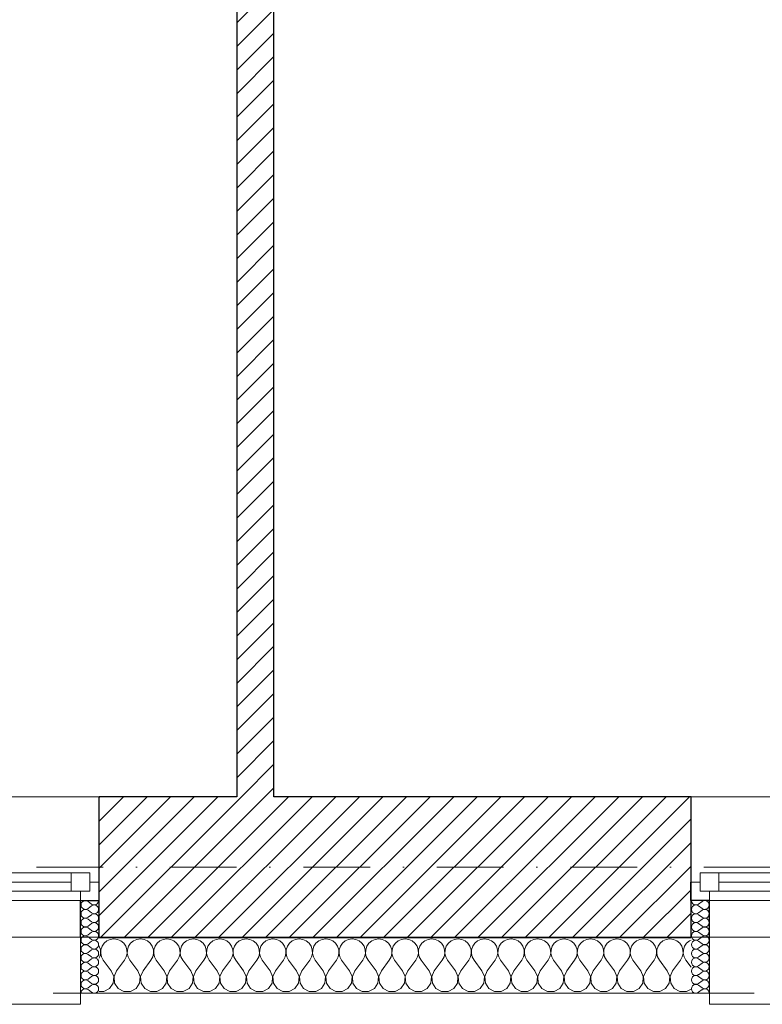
# Model space of a CAD drawing. Header units: millimetres. Extents: x 172139 to 266886, y 89525 to 138225.
# Tile 52 of 72: x 215674 to 217678, y 106825 to 109482. Entities that reach past the tile are written whole.
import ezdxf

# ---------------------------------------------------------------- set-up
doc = ezdxf.new("R2010")
doc.units = ezdxf.units.MM
doc.header["$MEASUREMENT"] = 0
doc.linetypes.add('Kropki i Kreski', pattern=[360, 180, -90, 0, -90])
doc.linetypes.add('Przerywana', pattern=[240, 120, -120])
for name, color, linetype in [('Konstrukcja - Siatki mod', 7, 'Continuous'), ('KR_INW', 7, 'Continuous'), ('NAPIS_SODON', 7, 'Continuous'), ('Okna ArchiCADa', 7, 'Continuous')]:
    doc.layers.add(name, color=color, linetype=linetype)
doc.layers.add('Konstrukcja - Siatki mod_Nr_pióra__48', color=7, linetype='Continuous', lineweight=15, true_color=0xa80f02)
doc.layers.add('KR_INW_Nr_pióra__102', color=7, linetype='Continuous', lineweight=5, true_color=0xcccccc)
for name, color, linetype, lineweight in [('KR_INW_Nr_pióra__101', 252, 'Continuous', 5), ('KR_INW_Nr_pióra__27', 7, 'Continuous', 25), ('KR_INW_Nr_pióra__47', 7, 'Continuous', 15), ('NAPIS_SODON_Nr_pióra__1', 7, 'Continuous', 13), ('Okna ArchiCADa_Nr_pióra__1', 7, 'Continuous', 13), ('Okna ArchiCADa_Nr_pióra__27', 7, 'Continuous', 25)]:
    doc.layers.add(name, color=color, linetype=linetype, lineweight=lineweight)
pattern_1 = [(45, (0, 0), (-31.819804, 31.819804), [])]

# ---------------------------------------------------------------- blocks, each defined once
blk = doc.blocks.new('Strop_1', base_point=(179225, 121523.3))
at = {"layer": 'NAPIS_SODON_Nr_pióra__1', "linetype": 'Continuous', "flags": 128}
blk.add_lwpolyline([(179225, 121523.3), (179225.9, 107003.8), (250898.3, 107008.3), (250897.4, 121527.8)], close=True, dxfattribs=at)
blk = doc.blocks.new('*X156')
at = {"layer": 'KR_INW_Nr_pióra__102', "linetype": 'Continuous'}
for p, q in [((215889.1, 106981.8), (215888.6, 106982.6)), ((215892.2, 106972.5), (215889.1, 106981.8)), ((215896.6, 106981.8), (215893.5, 106972.5)), ((215902.2, 106989.9), (215896.6, 106981.8)), ((215909.8, 106996.2), (215902.2, 106989.9)), ((215918.8, 107000.2), (215909.8, 106996.2)), ((215928.6, 107001.6), (215918.8, 107000.2)), ((215938.3, 107000.2), (215928.6, 107001.6)), ((215947.3, 106996.2), (215938.3, 107000.2)), ((215954.9, 106989.9), (215947.3, 106996.2)), ((215960.5, 106981.8), (215954.9, 106989.9)), ((215963.7, 106972.5), (215960.5, 106981.8)), ((215968.1, 106981.8), (215964.9, 106972.5)), ((215973.6, 106989.9), (215968.1, 106981.8)), ((215981.2, 106996.2), (215973.6, 106989.9)), ((215990.2, 107000.2), (215981.2, 106996.2)), ((216000, 107001.6), (215990.2, 107000.2)), ((216009.8, 107000.2), (216000, 107001.6)), ((216018.8, 106996.2), (216009.8, 107000.2)), ((216026.4, 106989.9), (216018.8, 106996.2)), ((216031.9, 106981.8), (216026.4, 106989.9)), ((216035.1, 106972.5), (216031.9, 106981.8)), ((216039.5, 106981.8), (216036.3, 106972.5)), ((216045.1, 106989.9), (216039.5, 106981.8)), ((216052.7, 106996.2), (216045.1, 106989.9)), ((216061.7, 107000.2), (216052.7, 106996.2)), ((216071.4, 107001.6), (216061.7, 107000.2)), ((216081.2, 107000.2), (216071.4, 107001.6)), ((216090.2, 106996.2), (216081.2, 107000.2)), ((216097.8, 106989.9), (216090.2, 106996.2)), ((216103.4, 106981.8), (216097.8, 106989.9)), ((216106.5, 106972.5), (216103.4, 106981.8)), ((216110.9, 106981.8), (216107.8, 106972.5)), ((216116.5, 106989.9), (216110.9, 106981.8)), ((216124.1, 106996.2), (216116.5, 106989.9)), ((216133.1, 107000.2), (216124.1, 106996.2)), ((216142.9, 107001.6), (216133.1, 107000.2)), ((216152.6, 107000.2), (216142.9, 107001.6)), ((216161.6, 106996.2), (216152.6, 107000.2)), ((216169.2, 106989.9), (216161.6, 106996.2)), ((216174.8, 106981.8), (216169.2, 106989.9)), ((216177.9, 106972.5), (216174.8, 106981.8)), ((216182.3, 106981.8), (216179.2, 106972.5)), ((216187.9, 106989.9), (216182.3, 106981.8)), ((216195.5, 106996.2), (216187.9, 106989.9)), ((216204.5, 107000.2), (216195.5, 106996.2)), ((216214.3, 107001.6), (216204.5, 107000.2)), ((216224, 107000.2), (216214.3, 107001.6)), ((216233.1, 106996.2), (216224, 107000.2)), ((216240.6, 106989.9), (216233.1, 106996.2)), ((216246.2, 106981.8), (216240.6, 106989.9)), ((216249.4, 106972.5), (216246.2, 106981.8)), ((216253.8, 106981.8), (216250.6, 106972.5)), ((216259.4, 106989.9), (216253.8, 106981.8)), ((216266.9, 106996.2), (216259.4, 106989.9)), ((216276, 107000.2), (216266.9, 106996.2)), ((216285.7, 107001.6), (216276, 107000.2)), ((216295.5, 107000.2), (216285.7, 107001.6)), ((216304.5, 106996.2), (216295.5, 107000.2)), ((216312.1, 106989.9), (216304.5, 106996.2)), ((216317.7, 106981.8), (216312.1, 106989.9)), ((216320.8, 106972.5), (216317.7, 106981.8)), ((216325.2, 106981.8), (216322.1, 106972.5)), ((216330.8, 106989.9), (216325.2, 106981.8)), ((216338.4, 106996.2), (216330.8, 106989.9)), ((216347.4, 107000.2), (216338.4, 106996.2)), ((216357.1, 107001.6), (216347.4, 107000.2)), ((216366.9, 107000.2), (216357.1, 107001.6)), ((216375.9, 106996.2), (216366.9, 107000.2)), ((216383.5, 106989.9), (216375.9, 106996.2)), ((216389.1, 106981.8), (216383.5, 106989.9)), ((216392.2, 106972.5), (216389.1, 106981.8)), ((216396.6, 106981.8), (216393.5, 106972.5)), ((216402.2, 106989.9), (216396.6, 106981.8)), ((216409.8, 106996.2), (216402.2, 106989.9)), ((216418.8, 107000.2), (216409.8, 106996.2)), ((216428.6, 107001.6), (216418.8, 107000.2)), ((216438.3, 107000.2), (216428.6, 107001.6)), ((216447.3, 106996.2), (216438.3, 107000.2)), ((216454.9, 106989.9), (216447.3, 106996.2)), ((216460.5, 106981.8), (216454.9, 106989.9)), ((216463.7, 106972.5), (216460.5, 106981.8)), ((216468.1, 106981.8), (216464.9, 106972.5)), ((216473.6, 106989.9), (216468.1, 106981.8)), ((216481.2, 106996.2), (216473.6, 106989.9)), ((216490.2, 107000.2), (216481.2, 106996.2)), ((216500, 107001.6), (216490.2, 107000.2)), ((216509.8, 107000.2), (216500, 107001.6)), ((216518.8, 106996.2), (216509.8, 107000.2)), ((216526.4, 106989.9), (216518.8, 106996.2)), ((216531.9, 106981.8), (216526.4, 106989.9)), ((216535.1, 106972.5), (216531.9, 106981.8)), ((216539.5, 106981.8), (216536.3, 106972.5)), ((216545.1, 106989.9), (216539.5, 106981.8)), ((216552.7, 106996.2), (216545.1, 106989.9)), ((216561.7, 107000.2), (216552.7, 106996.2)), ((216571.4, 107001.6), (216561.7, 107000.2)), ((216581.2, 107000.2), (216571.4, 107001.6)), ((216590.2, 106996.2), (216581.2, 107000.2)), ((216597.8, 106989.9), (216590.2, 106996.2)), ((216603.4, 106981.8), (216597.8, 106989.9)), ((216606.5, 106972.5), (216603.4, 106981.8)), ((216610.9, 106981.8), (216607.8, 106972.5)), ((216616.5, 106989.9), (216610.9, 106981.8)), ((216624.1, 106996.2), (216616.5, 106989.9)), ((216633.1, 107000.2), (216624.1, 106996.2)), ((216642.9, 107001.6), (216633.1, 107000.2)), ((216652.6, 107000.2), (216642.9, 107001.6)), ((216661.6, 106996.2), (216652.6, 107000.2)), ((216669.2, 106989.9), (216661.6, 106996.2)), ((216674.8, 106981.8), (216669.2, 106989.9)), ((216677.9, 106972.5), (216674.8, 106981.8)), ((216682.3, 106981.8), (216679.2, 106972.5)), ((216687.9, 106989.9), (216682.3, 106981.8)), ((216695.5, 106996.2), (216687.9, 106989.9)), ((216704.5, 107000.2), (216695.5, 106996.2)), ((216714.3, 107001.6), (216704.5, 107000.2)), ((216724, 107000.2), (216714.3, 107001.6)), ((216733.1, 106996.2), (216724, 107000.2)), ((216740.6, 106989.9), (216733.1, 106996.2)), ((216746.2, 106981.8), (216740.6, 106989.9)), ((216749.4, 106972.5), (216746.2, 106981.8)), ((216753.8, 106981.8), (216750.6, 106972.5)), ((216759.4, 106989.9), (216753.8, 106981.8)), ((216766.9, 106996.2), (216759.4, 106989.9)), ((216776, 107000.2), (216766.9, 106996.2)), ((216785.7, 107001.6), (216776, 107000.2)), ((216795.5, 107000.2), (216785.7, 107001.6)), ((216804.5, 106996.2), (216795.5, 107000.2)), ((216812.1, 106989.9), (216804.5, 106996.2)), ((216817.7, 106981.8), (216812.1, 106989.9)), ((216820.8, 106972.5), (216817.7, 106981.8)), ((216825.2, 106981.8), (216822.1, 106972.5)), ((216830.8, 106989.9), (216825.2, 106981.8)), ((216838.4, 106996.2), (216830.8, 106989.9)), ((216847.4, 107000.2), (216838.4, 106996.2)), ((216857.1, 107001.6), (216847.4, 107000.2)), ((216866.9, 107000.2), (216857.1, 107001.6)), ((216875.9, 106996.2), (216866.9, 107000.2)), ((216883.5, 106989.9), (216875.9, 106996.2)), ((216889.1, 106981.8), (216883.5, 106989.9)), ((216892.2, 106972.5), (216889.1, 106981.8)), ((216896.6, 106981.8), (216893.5, 106972.5)), ((216902.2, 106989.9), (216896.6, 106981.8)), ((216909.8, 106996.2), (216902.2, 106989.9)), ((216918.8, 107000.2), (216909.8, 106996.2)), ((216928.6, 107001.6), (216918.8, 107000.2)), ((216938.3, 107000.2), (216928.6, 107001.6)), ((216947.3, 106996.2), (216938.3, 107000.2)), ((216954.9, 106989.9), (216947.3, 106996.2)), ((216960.5, 106981.8), (216954.9, 106989.9)), ((216963.7, 106972.5), (216960.5, 106981.8)), ((216968.1, 106981.8), (216964.9, 106972.5)), ((216973.6, 106989.9), (216968.1, 106981.8)), ((216981.2, 106996.2), (216973.6, 106989.9)), ((216990.2, 107000.2), (216981.2, 106996.2)), ((217000, 107001.6), (216990.2, 107000.2)), ((217009.8, 107000.2), (217000, 107001.6)), ((217018.8, 106996.2), (217009.8, 107000.2)), ((217026.4, 106989.9), (217018.8, 106996.2)), ((217031.9, 106981.8), (217026.4, 106989.9)), ((217035.1, 106972.5), (217031.9, 106981.8)), ((217039.5, 106981.8), (217036.3, 106972.5)), ((217045.1, 106989.9), (217039.5, 106981.8)), ((217052.7, 106996.2), (217045.1, 106989.9)), ((217061.7, 107000.2), (217052.7, 106996.2)), ((217071.4, 107001.6), (217061.7, 107000.2)), ((217081.2, 107000.2), (217071.4, 107001.6)), ((217090.2, 106996.2), (217081.2, 107000.2)), ((217097.8, 106989.9), (217090.2, 106996.2)), ((217103.4, 106981.8), (217097.8, 106989.9)), ((217106.5, 106972.5), (217103.4, 106981.8)), ((217110.9, 106981.8), (217107.8, 106972.5)), ((217116.5, 106989.9), (217110.9, 106981.8)), ((217124.1, 106996.2), (217116.5, 106989.9)), ((217133.1, 107000.2), (217124.1, 106996.2)), ((217142.9, 107001.6), (217133.1, 107000.2)), ((217152.6, 107000.2), (217142.9, 107001.6)), ((217161.6, 106996.2), (217152.6, 107000.2)), ((217169.2, 106989.9), (217161.6, 106996.2)), ((217174.8, 106981.8), (217169.2, 106989.9)), ((217177.9, 106972.5), (217174.8, 106981.8)), ((217182.3, 106981.8), (217179.2, 106972.5)), ((217187.9, 106989.9), (217182.3, 106981.8)), ((217195.5, 106996.2), (217187.9, 106989.9)), ((217204.5, 107000.2), (217195.5, 106996.2)), ((217214.3, 107001.6), (217204.5, 107000.2)), ((217224, 107000.2), (217214.3, 107001.6)), ((217233.1, 106996.2), (217224, 107000.2)), ((217240.6, 106989.9), (217233.1, 106996.2)), ((217246.2, 106981.8), (217240.6, 106989.9)), ((217249.4, 106972.5), (217246.2, 106981.8)), ((217253.8, 106981.8), (217250.6, 106972.5)), ((217259.4, 106989.9), (217253.8, 106981.8)), ((217266.9, 106996.2), (217259.4, 106989.9)), ((217276, 107000.2), (217266.9, 106996.2)), ((217285.7, 107001.6), (217276, 107000.2)), ((217295.5, 107000.2), (217285.7, 107001.6)), ((217304.5, 106996.2), (217295.5, 107000.2)), ((217312.1, 106989.9), (217304.5, 106996.2)), ((217317.7, 106981.8), (217312.1, 106989.9)), ((217320.8, 106972.5), (217317.7, 106981.8)), ((217325.2, 106981.8), (217322.1, 106972.5)), ((217330.8, 106989.9), (217325.2, 106981.8)), ((217338.4, 106996.2), (217330.8, 106989.9)), ((217347.4, 107000.2), (217338.4, 106996.2)), ((217357.1, 107001.6), (217347.4, 107000.2)), ((217366.9, 107000.2), (217357.1, 107001.6)), ((217375.9, 106996.2), (217366.9, 107000.2)), ((217383.5, 106989.9), (217375.9, 106996.2)), ((217389.1, 106981.8), (217383.5, 106989.9)), ((217392.2, 106972.5), (217389.1, 106981.8)), ((217396.6, 106981.8), (217393.5, 106972.5)), ((217402.2, 106989.9), (217396.6, 106981.8)), ((217409.8, 106996.2), (217402.2, 106989.9)), ((217418.8, 107000.2), (217409.8, 106996.2)), ((217428.6, 107001.6), (217418.8, 107000.2)), ((217438.3, 107000.2), (217428.6, 107001.6)), ((217447.3, 106996.2), (217438.3, 107000.2)), ((217454.9, 106989.9), (217447.3, 106996.2)), ((217460.5, 106981.8), (217454.9, 106989.9)), ((217463.7, 106972.5), (217460.5, 106981.8)), ((217468.1, 106981.8), (217464.9, 106972.5)), ((217473.6, 106989.9), (217468.1, 106981.8)), ((217481.2, 106996.2), (217473.6, 106989.9)), ((217485.4, 106998.1), (217481.2, 106996.2)), ((215890.5, 106953.1), (215892.7, 106962.6)), ((215892.7, 106962.6), (215892.2, 106972.5)), ((215893.5, 106972.5), (215893, 106962.6)), ((215893, 106962.6), (215895.2, 106953.1)), ((215961.9, 106953.1), (215964.1, 106962.6)), ((215964.1, 106962.6), (215963.7, 106972.5)), ((215964.9, 106972.5), (215964.4, 106962.6)), ((215964.4, 106962.6), (215966.7, 106953.1)), ((216033.3, 106953.1), (216035.6, 106962.6)), ((216035.6, 106962.6), (216035.1, 106972.5)), ((216036.3, 106972.5), (216035.9, 106962.6)), ((216035.9, 106962.6), (216038.1, 106953.1)), ((216104.8, 106953.1), (216107, 106962.6)), ((216107, 106962.6), (216106.5, 106972.5)), ((216107.8, 106972.5), (216107.3, 106962.6)), ((216107.3, 106962.6), (216109.5, 106953.1)), ((216176.2, 106953.1), (216178.4, 106962.6)), ((216178.4, 106962.6), (216177.9, 106972.5)), ((216179.2, 106972.5), (216178.7, 106962.6)), ((216178.7, 106962.6), (216180.9, 106953.1)), ((216247.6, 106953.1), (216249.9, 106962.6)), ((216249.9, 106962.6), (216249.4, 106972.5)), ((216250.6, 106972.5), (216250.1, 106962.6)), ((216250.1, 106962.6), (216252.4, 106953.1)), ((216319.1, 106953.1), (216321.3, 106962.6)), ((216321.3, 106962.6), (216320.8, 106972.5)), ((216322.1, 106972.5), (216321.6, 106962.6)), ((216321.6, 106962.6), (216323.8, 106953.1)), ((216390.5, 106953.1), (216392.7, 106962.6)), ((216392.7, 106962.6), (216392.2, 106972.5)), ((216393.5, 106972.5), (216393, 106962.6)), ((216393, 106962.6), (216395.2, 106953.1)), ((216461.9, 106953.1), (216464.1, 106962.6)), ((216464.1, 106962.6), (216463.7, 106972.5)), ((216464.9, 106972.5), (216464.4, 106962.6)), ((216464.4, 106962.6), (216466.7, 106953.1)), ((216533.3, 106953.1), (216535.6, 106962.6)), ((216535.6, 106962.6), (216535.1, 106972.5)), ((216536.3, 106972.5), (216535.9, 106962.6)), ((216535.9, 106962.6), (216538.1, 106953.1)), ((216604.8, 106953.1), (216607, 106962.6)), ((216607, 106962.6), (216606.5, 106972.5)), ((216607.8, 106972.5), (216607.3, 106962.6)), ((216607.3, 106962.6), (216609.5, 106953.1)), ((216676.2, 106953.1), (216678.4, 106962.6)), ((216678.4, 106962.6), (216677.9, 106972.5)), ((216679.2, 106972.5), (216678.7, 106962.6)), ((216678.7, 106962.6), (216680.9, 106953.1)), ((216747.6, 106953.1), (216749.9, 106962.6)), ((216749.9, 106962.6), (216749.4, 106972.5)), ((216750.6, 106972.5), (216750.1, 106962.6)), ((216750.1, 106962.6), (216752.4, 106953.1)), ((216819.1, 106953.1), (216821.3, 106962.6)), ((216821.3, 106962.6), (216820.8, 106972.5)), ((216822.1, 106972.5), (216821.6, 106962.6)), ((216821.6, 106962.6), (216823.8, 106953.1)), ((216890.5, 106953.1), (216892.7, 106962.6)), ((216892.7, 106962.6), (216892.2, 106972.5)), ((216893.5, 106972.5), (216893, 106962.6)), ((216893, 106962.6), (216895.2, 106953.1)), ((216961.9, 106953.1), (216964.1, 106962.6)), ((216964.1, 106962.6), (216963.7, 106972.5)), ((216964.9, 106972.5), (216964.4, 106962.6)), ((216964.4, 106962.6), (216966.7, 106953.1)), ((217033.3, 106953.1), (217035.6, 106962.6)), ((217035.6, 106962.6), (217035.1, 106972.5)), ((217036.3, 106972.5), (217035.9, 106962.6)), ((217035.9, 106962.6), (217038.1, 106953.1)), ((217104.8, 106953.1), (217107, 106962.6)), ((217107, 106962.6), (217106.5, 106972.5)), ((217107.8, 106972.5), (217107.3, 106962.6)), ((217107.3, 106962.6), (217109.5, 106953.1)), ((217176.2, 106953.1), (217178.4, 106962.6)), ((217178.4, 106962.6), (217177.9, 106972.5)), ((217179.2, 106972.5), (217178.7, 106962.6)), ((217178.7, 106962.6), (217180.9, 106953.1)), ((217247.6, 106953.1), (217249.9, 106962.6)), ((217249.9, 106962.6), (217249.4, 106972.5)), ((217250.6, 106972.5), (217250.1, 106962.6)), ((217250.1, 106962.6), (217252.4, 106953.1)), ((217319.1, 106953.1), (217321.3, 106962.6)), ((217321.3, 106962.6), (217320.8, 106972.5)), ((217322.1, 106972.5), (217321.6, 106962.6)), ((217321.6, 106962.6), (217323.8, 106953.1)), ((217390.5, 106953.1), (217392.7, 106962.6)), ((217392.7, 106962.6), (217392.2, 106972.5)), ((217393.5, 106972.5), (217393, 106962.6)), ((217393, 106962.6), (217395.2, 106953.1)), ((217461.9, 106953.1), (217464.1, 106962.6)), ((217464.1, 106962.6), (217463.7, 106972.5)), ((217464.9, 106972.5), (217464.4, 106962.6)), ((217464.4, 106962.6), (217466.7, 106953.1)), ((215888.6, 106949.6), (215890.5, 106953.1)), ((215895.2, 106953.1), (215900, 106944.4)), ((215921.4, 106915.9), (215900, 106944.4)), ((215935.7, 106915.9), (215957.1, 106944.4)), ((215957.1, 106944.4), (215961.9, 106953.1)), ((215966.7, 106953.1), (215971.4, 106944.4)), ((215992.9, 106915.9), (215971.4, 106944.4)), ((216007.1, 106915.9), (216028.6, 106944.4)), ((216028.6, 106944.4), (216033.3, 106953.1)), ((216038.1, 106953.1), (216042.9, 106944.4)), ((216064.3, 106915.9), (216042.9, 106944.4)), ((216078.6, 106915.9), (216100, 106944.4)), ((216100, 106944.4), (216104.8, 106953.1)), ((216109.5, 106953.1), (216114.3, 106944.4)), ((216135.7, 106915.9), (216114.3, 106944.4)), ((216150, 106915.9), (216171.4, 106944.4)), ((216171.4, 106944.4), (216176.2, 106953.1)), ((216180.9, 106953.1), (216185.7, 106944.4)), ((216207.1, 106915.9), (216185.7, 106944.4)), ((216221.4, 106915.9), (216242.9, 106944.4)), ((216242.9, 106944.4), (216247.6, 106953.1)), ((216252.4, 106953.1), (216257.1, 106944.4)), ((216278.6, 106915.9), (216257.1, 106944.4)), ((216292.9, 106915.9), (216314.3, 106944.4)), ((216314.3, 106944.4), (216319.1, 106953.1)), ((216323.8, 106953.1), (216328.6, 106944.4)), ((216350, 106915.9), (216328.6, 106944.4)), ((216364.3, 106915.9), (216385.7, 106944.4)), ((216385.7, 106944.4), (216390.5, 106953.1)), ((216395.2, 106953.1), (216400, 106944.4)), ((216421.4, 106915.9), (216400, 106944.4)), ((216435.7, 106915.9), (216457.1, 106944.4)), ((216457.1, 106944.4), (216461.9, 106953.1)), ((216466.7, 106953.1), (216471.4, 106944.4)), ((216492.9, 106915.9), (216471.4, 106944.4)), ((216507.1, 106915.9), (216528.6, 106944.4)), ((216528.6, 106944.4), (216533.3, 106953.1)), ((216538.1, 106953.1), (216542.9, 106944.4)), ((216564.3, 106915.9), (216542.9, 106944.4)), ((216578.6, 106915.9), (216600, 106944.4)), ((216600, 106944.4), (216604.8, 106953.1)), ((216609.5, 106953.1), (216614.3, 106944.4)), ((216635.7, 106915.9), (216614.3, 106944.4)), ((216650, 106915.9), (216671.4, 106944.4)), ((216671.4, 106944.4), (216676.2, 106953.1)), ((216680.9, 106953.1), (216685.7, 106944.4)), ((216707.1, 106915.9), (216685.7, 106944.4)), ((216721.4, 106915.9), (216742.9, 106944.4)), ((216742.9, 106944.4), (216747.6, 106953.1)), ((216752.4, 106953.1), (216757.1, 106944.4)), ((216778.6, 106915.9), (216757.1, 106944.4)), ((216792.9, 106915.9), (216814.3, 106944.4)), ((216814.3, 106944.4), (216819.1, 106953.1)), ((216823.8, 106953.1), (216828.6, 106944.4)), ((216850, 106915.9), (216828.6, 106944.4)), ((216864.3, 106915.9), (216885.7, 106944.4)), ((216885.7, 106944.4), (216890.5, 106953.1)), ((216895.2, 106953.1), (216900, 106944.4)), ((216921.4, 106915.9), (216900, 106944.4)), ((216935.7, 106915.9), (216957.1, 106944.4)), ((216957.1, 106944.4), (216961.9, 106953.1)), ((216966.7, 106953.1), (216971.4, 106944.4)), ((216992.9, 106915.9), (216971.4, 106944.4)), ((217007.1, 106915.9), (217028.6, 106944.4)), ((217028.6, 106944.4), (217033.3, 106953.1)), ((217038.1, 106953.1), (217042.9, 106944.4)), ((217064.3, 106915.9), (217042.9, 106944.4)), ((217078.6, 106915.9), (217100, 106944.4)), ((217100, 106944.4), (217104.8, 106953.1)), ((217109.5, 106953.1), (217114.3, 106944.4)), ((217135.7, 106915.9), (217114.3, 106944.4)), ((217150, 106915.9), (217171.4, 106944.4)), ((217171.4, 106944.4), (217176.2, 106953.1)), ((217180.9, 106953.1), (217185.7, 106944.4)), ((217207.1, 106915.9), (217185.7, 106944.4)), ((217221.4, 106915.9), (217242.9, 106944.4)), ((217242.9, 106944.4), (217247.6, 106953.1)), ((217252.4, 106953.1), (217257.1, 106944.4)), ((217278.6, 106915.9), (217257.1, 106944.4)), ((217292.9, 106915.9), (217314.3, 106944.4)), ((217314.3, 106944.4), (217319.1, 106953.1)), ((217323.8, 106953.1), (217328.6, 106944.4)), ((217350, 106915.9), (217328.6, 106944.4)), ((217364.3, 106915.9), (217385.7, 106944.4)), ((217385.7, 106944.4), (217390.5, 106953.1)), ((217395.2, 106953.1), (217400, 106944.4)), ((217421.4, 106915.9), (217400, 106944.4)), ((217435.7, 106915.9), (217457.1, 106944.4)), ((217457.1, 106944.4), (217461.9, 106953.1)), ((217466.7, 106953.1), (217471.4, 106944.4)), ((217485.4, 106925.8), (217471.4, 106944.4)), ((215928.2, 106899.8), (215921.4, 106915.9)), ((215935.7, 106915.9), (215929, 106899.8)), ((215999.6, 106899.8), (215992.9, 106915.9)), ((216007.1, 106915.9), (216000.4, 106899.8)), ((216071, 106899.8), (216064.3, 106915.9)), ((216078.6, 106915.9), (216071.8, 106899.8)), ((216142.4, 106899.8), (216135.7, 106915.9)), ((216150, 106915.9), (216143.3, 106899.8)), ((216213.9, 106899.8), (216207.1, 106915.9)), ((216221.4, 106915.9), (216214.7, 106899.8)), ((216285.3, 106899.8), (216278.6, 106915.9)), ((216292.9, 106915.9), (216286.1, 106899.8)), ((216356.7, 106899.8), (216350, 106915.9)), ((216364.3, 106915.9), (216357.6, 106899.8)), ((216428.2, 106899.8), (216421.4, 106915.9)), ((216435.7, 106915.9), (216429, 106899.8)), ((216499.6, 106899.8), (216492.9, 106915.9)), ((216507.1, 106915.9), (216500.4, 106899.8)), ((216571, 106899.8), (216564.3, 106915.9)), ((216578.6, 106915.9), (216571.8, 106899.8)), ((216642.4, 106899.8), (216635.7, 106915.9)), ((216650, 106915.9), (216643.3, 106899.8)), ((216713.9, 106899.8), (216707.1, 106915.9)), ((216721.4, 106915.9), (216714.7, 106899.8)), ((216785.3, 106899.8), (216778.6, 106915.9)), ((216792.9, 106915.9), (216786.1, 106899.8)), ((216856.7, 106899.8), (216850, 106915.9)), ((216864.3, 106915.9), (216857.6, 106899.8)), ((216928.2, 106899.8), (216921.4, 106915.9)), ((216935.7, 106915.9), (216929, 106899.8)), ((216999.6, 106899.8), (216992.9, 106915.9)), ((217007.1, 106915.9), (217000.4, 106899.8)), ((217071, 106899.8), (217064.3, 106915.9)), ((217078.6, 106915.9), (217071.8, 106899.8)), ((217142.4, 106899.8), (217135.7, 106915.9)), ((217150, 106915.9), (217143.3, 106899.8)), ((217213.9, 106899.8), (217207.1, 106915.9)), ((217221.4, 106915.9), (217214.7, 106899.8)), ((217285.3, 106899.8), (217278.6, 106915.9)), ((217292.9, 106915.9), (217286.1, 106899.8)), ((217356.7, 106899.8), (217350, 106915.9)), ((217364.3, 106915.9), (217357.6, 106899.8)), ((217428.2, 106899.8), (217421.4, 106915.9)), ((217435.7, 106915.9), (217429, 106899.8)), ((215916.9, 106868), (215926.5, 106882.5)), ((215926.5, 106882.5), (215928.2, 106899.8)), ((215929, 106899.8), (215930.6, 106882.5)), ((215930.6, 106882.5), (215940.3, 106868)), ((215988.3, 106868), (215997.9, 106882.5)), ((215997.9, 106882.5), (215999.6, 106899.8)), ((216000.4, 106899.8), (216002.1, 106882.5)), ((216002.1, 106882.5), (216011.7, 106868)), ((216059.7, 106868), (216069.4, 106882.5)), ((216069.4, 106882.5), (216071, 106899.8)), ((216071.8, 106899.8), (216073.5, 106882.5)), ((216073.5, 106882.5), (216083.1, 106868)), ((216131.2, 106868), (216140.8, 106882.5)), ((216140.8, 106882.5), (216142.4, 106899.8)), ((216143.3, 106899.8), (216144.9, 106882.5)), ((216144.9, 106882.5), (216154.5, 106868)), ((216202.6, 106868), (216212.2, 106882.5)), ((216212.2, 106882.5), (216213.9, 106899.8)), ((216214.7, 106899.8), (216216.3, 106882.5)), ((216216.3, 106882.5), (216226, 106868)), ((216274, 106868), (216283.7, 106882.5)), ((216283.7, 106882.5), (216285.3, 106899.8)), ((216286.1, 106899.8), (216287.8, 106882.5)), ((216287.8, 106882.5), (216297.4, 106868)), ((216345.5, 106868), (216355.1, 106882.5)), ((216355.1, 106882.5), (216356.7, 106899.8)), ((216357.6, 106899.8), (216359.2, 106882.5)), ((216359.2, 106882.5), (216368.8, 106868)), ((216416.9, 106868), (216426.5, 106882.5)), ((216426.5, 106882.5), (216428.2, 106899.8)), ((216429, 106899.8), (216430.6, 106882.5)), ((216430.6, 106882.5), (216440.3, 106868)), ((216488.3, 106868), (216497.9, 106882.5)), ((216497.9, 106882.5), (216499.6, 106899.8)), ((216500.4, 106899.8), (216502.1, 106882.5)), ((216502.1, 106882.5), (216511.7, 106868)), ((216559.7, 106868), (216569.4, 106882.5)), ((216569.4, 106882.5), (216571, 106899.8)), ((216571.8, 106899.8), (216573.5, 106882.5)), ((216573.5, 106882.5), (216583.1, 106868)), ((216631.2, 106868), (216640.8, 106882.5)), ((216640.8, 106882.5), (216642.4, 106899.8)), ((216643.3, 106899.8), (216644.9, 106882.5)), ((216644.9, 106882.5), (216654.5, 106868)), ((216702.6, 106868), (216712.2, 106882.5)), ((216712.2, 106882.5), (216713.9, 106899.8)), ((216714.7, 106899.8), (216716.3, 106882.5)), ((216716.3, 106882.5), (216726, 106868)), ((216774, 106868), (216783.7, 106882.5)), ((216783.7, 106882.5), (216785.3, 106899.8)), ((216786.1, 106899.8), (216787.8, 106882.5)), ((216787.8, 106882.5), (216797.4, 106868)), ((216845.5, 106868), (216855.1, 106882.5)), ((216855.1, 106882.5), (216856.7, 106899.8)), ((216857.6, 106899.8), (216859.2, 106882.5)), ((216859.2, 106882.5), (216868.8, 106868)), ((216916.9, 106868), (216926.5, 106882.5)), ((216926.5, 106882.5), (216928.2, 106899.8)), ((216929, 106899.8), (216930.6, 106882.5)), ((216930.6, 106882.5), (216940.3, 106868)), ((216988.3, 106868), (216997.9, 106882.5)), ((216997.9, 106882.5), (216999.6, 106899.8)), ((217000.4, 106899.8), (217002.1, 106882.5)), ((217002.1, 106882.5), (217011.7, 106868)), ((217059.7, 106868), (217069.4, 106882.5)), ((217069.4, 106882.5), (217071, 106899.8)), ((217071.8, 106899.8), (217073.5, 106882.5)), ((217073.5, 106882.5), (217083.1, 106868)), ((217131.2, 106868), (217140.8, 106882.5)), ((217140.8, 106882.5), (217142.4, 106899.8)), ((217143.3, 106899.8), (217144.9, 106882.5)), ((217144.9, 106882.5), (217154.5, 106868)), ((217202.6, 106868), (217212.2, 106882.5)), ((217212.2, 106882.5), (217213.9, 106899.8)), ((217214.7, 106899.8), (217216.3, 106882.5)), ((217216.3, 106882.5), (217226, 106868)), ((217274, 106868), (217283.7, 106882.5)), ((217283.7, 106882.5), (217285.3, 106899.8)), ((217286.1, 106899.8), (217287.8, 106882.5)), ((217287.8, 106882.5), (217297.4, 106868)), ((217345.5, 106868), (217355.1, 106882.5)), ((217355.1, 106882.5), (217356.7, 106899.8)), ((217357.6, 106899.8), (217359.2, 106882.5)), ((217359.2, 106882.5), (217368.8, 106868)), ((217416.9, 106868), (217426.5, 106882.5)), ((217426.5, 106882.5), (217428.2, 106899.8)), ((217429, 106899.8), (217430.6, 106882.5)), ((217430.6, 106882.5), (217440.3, 106868)), ((215888.6, 106859.8), (215901.6, 106859.8)), ((215901.6, 106859.8), (215916.9, 106868)), ((215940.3, 106868), (215955.6, 106859.8)), ((215955.6, 106859.8), (215973, 106859.8)), ((215973, 106859.8), (215988.3, 106868)), ((216011.7, 106868), (216027, 106859.8)), ((216027, 106859.8), (216044.4, 106859.8)), ((216044.4, 106859.8), (216059.7, 106868)), ((216083.1, 106868), (216098.4, 106859.8)), ((216098.4, 106859.8), (216115.8, 106859.8)), ((216115.8, 106859.8), (216131.2, 106868)), ((216154.5, 106868), (216169.9, 106859.8)), ((216169.9, 106859.8), (216187.3, 106859.8)), ((216187.3, 106859.8), (216202.6, 106868)), ((216226, 106868), (216241.3, 106859.8)), ((216241.3, 106859.8), (216258.7, 106859.8)), ((216258.7, 106859.8), (216274, 106868)), ((216297.4, 106868), (216312.7, 106859.8)), ((216312.7, 106859.8), (216330.1, 106859.8)), ((216330.1, 106859.8), (216345.5, 106868)), ((216368.8, 106868), (216384.2, 106859.8)), ((216384.2, 106859.8), (216401.6, 106859.8)), ((216401.6, 106859.8), (216416.9, 106868)), ((216440.3, 106868), (216455.6, 106859.8)), ((216455.6, 106859.8), (216473, 106859.8)), ((216473, 106859.8), (216488.3, 106868)), ((216511.7, 106868), (216527, 106859.8)), ((216527, 106859.8), (216544.4, 106859.8)), ((216544.4, 106859.8), (216559.7, 106868)), ((216583.1, 106868), (216598.4, 106859.8)), ((216598.4, 106859.8), (216615.8, 106859.8)), ((216615.8, 106859.8), (216631.2, 106868)), ((216654.5, 106868), (216669.9, 106859.8)), ((216669.9, 106859.8), (216687.3, 106859.8)), ((216687.3, 106859.8), (216702.6, 106868)), ((216726, 106868), (216741.3, 106859.8)), ((216741.3, 106859.8), (216758.7, 106859.8)), ((216758.7, 106859.8), (216774, 106868)), ((216797.4, 106868), (216812.7, 106859.8)), ((216812.7, 106859.8), (216830.1, 106859.8)), ((216830.1, 106859.8), (216845.5, 106868)), ((216868.8, 106868), (216884.2, 106859.8)), ((216884.2, 106859.8), (216901.6, 106859.8)), ((216901.6, 106859.8), (216916.9, 106868)), ((216940.3, 106868), (216955.6, 106859.8)), ((216955.6, 106859.8), (216973, 106859.8)), ((216973, 106859.8), (216988.3, 106868)), ((217011.7, 106868), (217027, 106859.8)), ((217027, 106859.8), (217044.4, 106859.8)), ((217044.4, 106859.8), (217059.7, 106868)), ((217083.1, 106868), (217098.4, 106859.8)), ((217098.4, 106859.8), (217115.8, 106859.8)), ((217115.8, 106859.8), (217131.2, 106868)), ((217154.5, 106868), (217169.9, 106859.8)), ((217169.9, 106859.8), (217187.3, 106859.8)), ((217187.3, 106859.8), (217202.6, 106868)), ((217226, 106868), (217241.3, 106859.8)), ((217241.3, 106859.8), (217258.7, 106859.8)), ((217258.7, 106859.8), (217274, 106868)), ((217297.4, 106868), (217312.7, 106859.8)), ((217312.7, 106859.8), (217330.1, 106859.8)), ((217330.1, 106859.8), (217345.5, 106868)), ((217368.8, 106868), (217384.2, 106859.8)), ((217384.2, 106859.8), (217401.6, 106859.8)), ((217401.6, 106859.8), (217416.9, 106868)), ((217440.3, 106868), (217455.6, 106859.8)), ((217455.6, 106859.8), (217473, 106859.8)), ((217473, 106859.8), (217485.4, 106866.4))]:
    blk.add_line(p, q, dxfattribs=at)
blk = doc.blocks.new('*X196')
at = {"layer": 'KR_INW_Nr_pióra__102', "linetype": 'Continuous'}
for p, q in [((215868.4, 107095.6), (215858.8, 107102.8)), ((215868.4, 107090.9), (215858.8, 107083.7)), ((215868.4, 107071.8), (215858.8, 107079)), ((215868.4, 107067), (215858.8, 107059.9)), ((215868.4, 107048), (215858.8, 107055.1)), ((215868.4, 107043.2), (215858.8, 107036.1)), ((215868.4, 107024.2), (215858.8, 107031.3)), ((215868.4, 107019.4), (215858.8, 107012.3)), ((215868.4, 107000.4), (215858.8, 107007.5)), ((215868.4, 106995.6), (215858.8, 106988.5)), ((215868.4, 106976.6), (215858.8, 106983.7)), ((215868.4, 106971.8), (215858.8, 106964.7)), ((215868.4, 106952.8), (215858.8, 106959.9)), ((215868.4, 106948), (215858.8, 106940.9)), ((215868.4, 106929), (215858.8, 106936.1)), ((215868.4, 106924.2), (215858.8, 106917)), ((215868.4, 106905.1), (215858.8, 106912.3)), ((215868.4, 106900.4), (215858.8, 106893.2)), ((215868.4, 106881.3), (215858.8, 106888.5)), ((215868.4, 106876.6), (215858.8, 106869.4)), ((215868.4, 106857.5), (215858.8, 106864.7))]:
    blk.add_line(p, q, dxfattribs=at)
for centre, start, end in [((215851.7, 107093.2), 53.1301, 180), ((215851.7, 107093.2), 180, 306.8699), ((215875.5, 107105.1), 233.1301, 0), ((215875.5, 107081.3), 233.1301, 126.8699), ((215851.7, 107069.4), 53.1301, 180), ((215851.7, 107069.4), 180, 306.8699), ((215875.5, 107057.5), 233.1301, 126.8699), ((215851.7, 107045.6), 53.1301, 180), ((215851.7, 107045.6), 180, 306.8699), ((215875.5, 107033.7), 233.1301, 126.8699), ((215851.7, 107021.8), 53.1301, 180), ((215851.7, 107021.8), 180, 306.8699), ((215851.7, 106998), 53.1301, 180), ((215875.5, 107009.9), 233.1301, 126.8699), ((215851.7, 106998), 180, 306.8699), ((215851.7, 106974.2), 53.1301, 180), ((215875.5, 106986.1), 233.1301, 126.8699), ((215851.7, 106974.2), 180, 306.8699), ((215851.7, 106950.4), 53.1301, 180), ((215875.5, 106962.3), 233.1301, 126.8699), ((215851.7, 106950.4), 180, 306.8699), ((215851.7, 106926.6), 53.1301, 180), ((215875.5, 106938.5), 233.1301, 126.8699), ((215851.7, 106926.6), 180, 306.8699), ((215851.7, 106902.8), 53.1301, 180), ((215851.7, 106902.8), 180, 306.8699), ((215875.5, 106914.7), 233.1301, 126.8699), ((215875.5, 106890.9), 233.1301, 126.8699), ((215851.7, 106879), 53.1301, 180), ((215851.7, 106879), 180, 306.8699), ((215875.5, 106867), 233.1301, 126.8699), ((215851.7, 106855.1), 53.1301, 180)]:
    blk.add_arc(centre, 11.9, start, end, dxfattribs=at)
blk = doc.blocks.new('*X197')
at = {"layer": 'KR_INW_Nr_pióra__102', "linetype": 'Continuous'}
for p, q in [((217505.6, 107095.6), (217515.1, 107102.8)), ((217505.6, 107090.9), (217515.1, 107083.7)), ((217505.6, 107071.8), (217515.1, 107079)), ((217505.6, 107067), (217515.1, 107059.9)), ((217505.6, 107048), (217515.1, 107055.1)), ((217505.6, 107043.2), (217515.1, 107036.1)), ((217505.6, 107024.2), (217515.1, 107031.3)), ((217505.6, 107019.4), (217515.1, 107012.3)), ((217505.6, 107000.4), (217515.1, 107007.5)), ((217505.6, 106995.6), (217515.1, 106988.5)), ((217505.6, 106976.6), (217515.1, 106983.7)), ((217505.6, 106971.8), (217515.1, 106964.7)), ((217505.6, 106952.8), (217515.1, 106959.9)), ((217505.6, 106948), (217515.1, 106940.9)), ((217505.6, 106929), (217515.1, 106936.1)), ((217505.6, 106924.2), (217515.1, 106917)), ((217505.6, 106905.1), (217515.1, 106912.3)), ((217505.6, 106900.4), (217515.1, 106893.2)), ((217505.6, 106881.3), (217515.1, 106888.5)), ((217505.6, 106876.6), (217515.1, 106869.4)), ((217505.6, 106857.5), (217515.1, 106864.7))]:
    blk.add_line(p, q, dxfattribs=at)
for centre, start, end in [((217498.5, 107105.1), 180, 306.8699), ((217498.5, 107081.3), 53.1301, 306.8699), ((217522.3, 107093.2), 0, 126.8699), ((217522.3, 107093.2), 233.1301, 0), ((217498.5, 107057.5), 53.1301, 306.8699), ((217522.3, 107069.4), 0, 126.8699), ((217522.3, 107069.4), 233.1301, 0), ((217498.5, 107033.7), 53.1301, 306.8699), ((217522.3, 107045.6), 0, 126.8699), ((217522.3, 107045.6), 233.1301, 0), ((217498.5, 107009.9), 53.1301, 306.8699), ((217522.3, 107021.8), 0, 126.8699), ((217522.3, 107021.8), 233.1301, 0), ((217522.3, 106998), 0, 126.8699), ((217498.5, 106986.1), 53.1301, 306.8699), ((217522.3, 106998), 233.1301, 0), ((217522.3, 106974.2), 0, 126.8699), ((217498.5, 106962.3), 53.1301, 306.8699), ((217522.3, 106974.2), 233.1301, 0), ((217522.3, 106950.4), 0, 126.8699), ((217498.5, 106938.5), 53.1301, 306.8699), ((217522.3, 106950.4), 233.1301, 0), ((217522.3, 106926.6), 0, 126.8699), ((217498.5, 106914.7), 53.1301, 306.8699), ((217498.5, 106890.9), 53.1301, 306.8699), ((217522.3, 106926.6), 233.1301, 0), ((217522.3, 106902.8), 0, 126.8699), ((217522.3, 106902.8), 233.1301, 0), ((217498.5, 106867), 53.1301, 306.8699), ((217522.3, 106879), 0, 126.8699), ((217522.3, 106879), 233.1301, 0), ((217522.3, 106855.1), 0, 126.8699)]:
    blk.add_arc(centre, 11.9, start, end, dxfattribs=at)
blk = doc.blocks.new('Okno dwuskrzydłowe 19_5')
at = {"layer": 'Okna ArchiCADa_Nr_pióra__1', "linetype": 'Continuous'}
for p, q in [((-566.8, 230), (566.8, 230)), ((-566.8, 0), (-541.8, 0)), ((-541.8, 25), (-491.8, 25)), ((-541.8, -25), (-541.8, 25)), ((-541.8, 0), (-541.8, -25)), ((-491.8, 25), (-50, 25)), ((-491.8, 25), (-491.8, -25)), ((-491.8, 25), (-50, 25)), ((-491.8, 0), (-50, 0)), ((-50, -25), (-50, 25)), ((-50, 25), (0, 25)), ((0, 25), (0, -25)), ((0, 25), (50, 25)), ((0, -25), (0, 25)), ((50, 25), (491.8, 25)), ((50, 25), (50, -25)), ((50, 25), (491.8, 25)), ((50, 0), (491.8, 0)), ((491.8, -25), (491.8, 25)), ((491.8, 25), (541.8, 25)), ((541.8, 25), (541.8, -25)), ((541.8, -25), (541.8, 0)), ((541.8, 0), (566.8, 0)), ((-541.8, -25), (-516.8, -25)), ((-491.8, -25), (-541.8, -25)), ((-516.8, -25), (-516.8, -50)), ((-50, -25), (-491.8, -25)), ((0, -25), (-50, -25)), ((50, -25), (0, -25)), ((491.8, -25), (50, -25)), ((541.8, -25), (491.8, -25)), ((516.8, -50), (516.8, -25)), ((516.8, -25), (541.8, -25)), ((-516.8, -50), (-566.8, -50)), ((0, -50), (-516.8, -50)), ((516.8, -50), (0, -50)), ((566.8, -50), (516.8, -50)), ((-516.8, -300), (-516.8, -330)), ((516.8, -330), (516.8, -300)), ((-516.8, -330), (516.8, -330))]:
    blk.add_line(p, q, dxfattribs=at)
at = {"layer": 'Okna ArchiCADa_Nr_pióra__1', "linetype": 'Przerywana'}
blk.add_line((-516.8, -300), (516.8, -300), dxfattribs=at)
at = {"layer": 'Okna ArchiCADa_Nr_pióra__27', "linetype": 'Continuous'}
for p, q in [((-566.8, -50), (-566.8, 0)), ((566.8, -50), (566.8, 0)), ((-516.8, -50), (-566.8, -50)), ((516.8, -50), (566.8, -50))]:
    blk.add_line(p, q, dxfattribs=at)
blk = doc.blocks.new('Ściana_3', base_point=(179075.1, 106855.1))
at = {"layer": 'KR_INW_Nr_pióra__101', "linetype": 'Continuous'}
h = blk.add_hatch(dxfattribs=at)
h.set_pattern_fill('Cegła_licówka', color=256, style=0, pattern_type=2)
h.set_pattern_definition(pattern_1)
h.paths.add_polyline_path([(215888.6, 107155.1), (215888.6, 107105.1), (215888.6, 107005.1), (217485.4, 107005.1), (217485.4, 107105.1), (217485.4, 107155.1), (217485.4, 107385.1), (215888.6, 107385.1)])
at = {"layer": 'KR_INW_Nr_pióra__27', "linetype": 'Continuous'}
for p, q in [((215888.6, 107155.1), (215888.6, 107385.1)), ((217485.4, 107155.1), (217485.4, 107385.1)), ((215888.6, 107105.1), (215888.6, 107155.1)), ((217485.4, 107105.1), (217485.4, 107155.1)), ((215838.6, 107005.1), (215838.6, 107105.1)), ((215838.6, 107105.1), (215888.6, 107105.1)), ((215888.6, 107005.1), (215888.6, 107105.1)), ((217485.4, 107005.1), (217485.4, 107105.1)), ((217535.4, 107105.1), (217485.4, 107105.1)), ((217535.4, 107005.1), (217535.4, 107105.1)), ((215888.6, 107005.1), (217485.4, 107005.1))]:
    blk.add_line(p, q, dxfattribs=at)
at = {"layer": 'KR_INW_Nr_pióra__27', "linetype": 'Continuous', "flags": 128}
for points in [[(216260.3, 107385.1), (215888.6, 107385.1)], [(217485.4, 107385.1), (216360.3, 107385.1)]]:
    blk.add_lwpolyline(points, dxfattribs=at)
at = {"layer": 'KR_INW_Nr_pióra__47', "linetype": 'Continuous'}
for p, q in [((215888.6, 107105.1), (215838.6, 107105.1)), ((215838.6, 107105.1), (215838.6, 106855.1)), ((217485.4, 107105.1), (217535.4, 107105.1)), ((217535.4, 107105.1), (217535.4, 106855.1)), ((215838.6, 106855.1), (215838.6, 107005.1)), ((217535.4, 106855.1), (217535.4, 107005.1)), ((215888.6, 106855.1), (215838.6, 106855.1)), ((217485.4, 106855.1), (217535.4, 106855.1))]:
    blk.add_line(p, q, dxfattribs=at)
at = {"layer": 'KR_INW_Nr_pióra__47', "linetype": 'Continuous', "flags": 128}
blk.add_lwpolyline([(215888.6, 106855.1), (217485.4, 106855.1)], dxfattribs=at)
at = {"layer": 'KR_INW'}
for name in ['*X196', '*X197', '*X156']:
    blk.add_blockref(name, (0, 0), dxfattribs=at)
at = {"layer": 'Okna ArchiCADa', "color": 21, "linetype": 'Continuous', "lineweight": 13, "true_color": 0xff9955, "zscale": 1000}
for p in [(215321.8, 107155.1), (218052.1, 107155.1)]:
    blk.add_blockref('Okno dwuskrzydłowe 19_5', p, dxfattribs=at)
blk = doc.blocks.new('Ściana_65', base_point=(216360.3, 106855.1))
at = {"layer": 'KR_INW_Nr_pióra__101', "linetype": 'Continuous'}
h = blk.add_hatch(dxfattribs=at)
h.set_pattern_fill('Cegła_licówka', color=256, style=0, pattern_type=2)
h.set_pattern_definition(pattern_1)
h.paths.add_polyline_path([(216360.3, 107385.1), (216360.3, 111053), (216260.3, 111053.1), (216260.3, 107385.1)])
at = {"layer": 'KR_INW_Nr_pióra__27', "linetype": 'Continuous', "flags": 128}
for points in [[(216260.3, 111053.1), (216260.3, 107385.1)], [(216360.3, 107385.1), (216360.3, 111053)]]:
    blk.add_lwpolyline(points, dxfattribs=at)
blk = doc.blocks.new('Standardowy znacznik siatki_10')
at = {"layer": 'Konstrukcja - Siatki mod_Nr_pióra__48', "linetype": 'Kropki i Kreski'}
blk.add_line((1000, 0), (72912, 0), dxfattribs=at)

msp = doc.modelspace()

# ---------------------------------------------------------------- block references
at = {"layer": 'Konstrukcja - Siatki mod', "color": 8, "linetype": 'Continuous', "lineweight": 13, "zscale": 1000}
msp.add_blockref('Standardowy znacznik siatki_10', (177989.3, 107195.1), dxfattribs=at)
at = {"layer": 'KR_INW'}
for name, p in [('Ściana_65', (216360.3, 106855.1)), ('Ściana_3', (179075.1, 106855.1))]:
    msp.add_blockref(name, p, dxfattribs=at)
at = {"layer": 'NAPIS_SODON', "linetype": 'Continuous'}
msp.add_blockref('Strop_1', (179225, 121523.3), dxfattribs=at)

doc.saveas('drawing.dxf')
